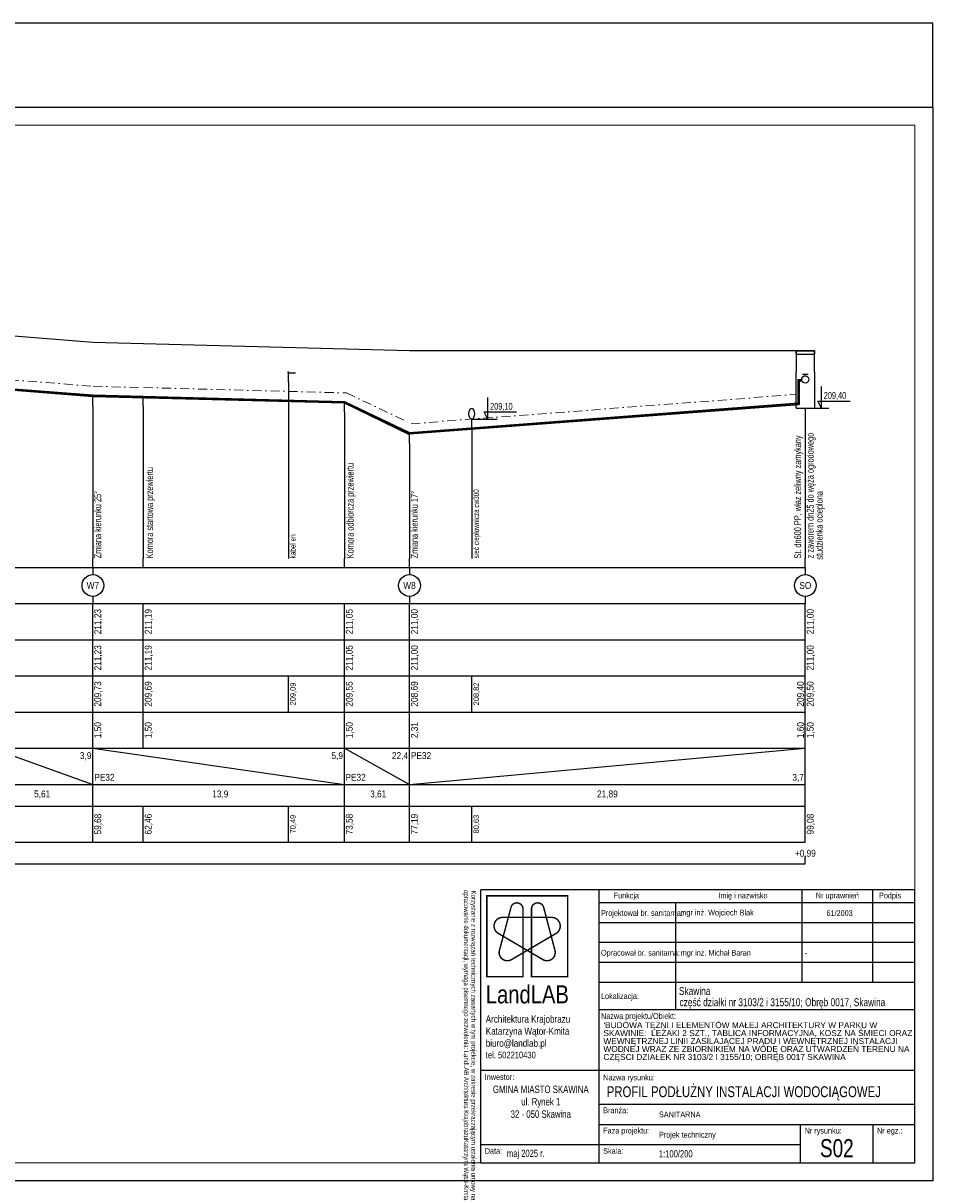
# Model space of a CAD drawing. Extents: x -6002 to 88707, y -17658 to 14361.
# Tile 3 of 4: x 28316 to 53469, y -17658 to 14361. Entities that reach past the tile are written whole.
import ezdxf
from ezdxf.enums import TextEntityAlignment as Align

# ---------------------------------------------------------------- set-up
doc = ezdxf.new("R2010")
doc.units = 0
doc.header["$MEASUREMENT"] = 0
doc.linetypes.add('DASHDOT2', pattern=[0.5, 0.25, -0.125, 0, -0.125])
doc.layers.get('0').update_dxf_attribs({"color": 1, "linetype": 'CONTINUOUS'})
doc.layers.get('Defpoints').update_dxf_attribs({"linetype": 'CONTINUOUS'})
for name, color, linetype, lineweight in [('_BPI_Taśma_znacznikowa', 2, 'DASHDOT2', 9), ('_KO_zagosp', 7, 'CONTINUOUS', 13), ('LL_TABELA', 7, 'CONTINUOUS', 15)]:
    doc.layers.add(name, color=color, linetype=linetype, lineweight=lineweight)
doc.layers.add('_wymiarowanie', color=7, linetype='CONTINUOUS', lineweight=9, true_color=0x000000)
doc.layers.add('LL_LOGO', color=7, linetype='CONTINUOUS', lineweight=20, true_color=0x626758)
doc.styles.add('ARIAL', font='arial.ttf', dxfattribs={"height": 20})
doc.styles.add('ISO Proportional', font='ISOCP.SHX')
doc.styles.get("Standard").update_dxf_attribs({"font": '-125'})
doc.dimstyles.get("Standard").update_dxf_attribs({"dimtxt": 0.18, "dimasz": 0.18, "dimexe": 0.18, "dimexo": 0.0625, "dimgap": 0.09, "dimtad": 0, "dimtih": 1, "dimtoh": 1, "dimdec": 4, "dimzin": 0, "dimdsep": 46, "dimtxsty": 'Standard', "dimcen": 0.09, "dimadec": 0, "dimazin": 0, "dimtfac": 1, "dimtdec": 4, "dimtofl": 0, "dimtmove": 0, "dimatfit": 3, "dimfxl": 1, "dimtolj": 1, "dimtzin": 0, "dimarcsym": 0})

# ---------------------------------------------------------------- blocks, each defined once
blk = doc.blocks.new('KOLIZJA')
blk.add_circle((0, 0), 1)
blk = doc.blocks.new('*D39')
at = {"color": 0, "linetype": 'Continuous', "lineweight": -2}
for p, q in [((-6002, 12042), (-6002, 14361)), ((-6002, 14361), (23733, 14361)), ((53469, 14361), (23735, 14361)), ((53469, 12042), (53469, 14361))]:
    blk.add_line(p, q, dxfattribs=at)
at = {"color": 0, "linetype": 'Continuous'}
for points in [[(-6002, 14361), (-6002, 14361), (-6002, 14361)], [(53469, 14361), (53469, 14361), (53469, 14361)]]:
    blk.add_solid(points, dxfattribs=at)
at = {"layer": 'Defpoints', "color": 0, "linetype": 'Continuous'}
for p in [(53469, 14361), (-6002, 12042), (53469, 12042)]:
    blk.add_point(p, dxfattribs=at)
at = {"color": 0, "linetype": 'Continuous', "insert": (23734, 14361), "char_height": 0.18, "attachment_point": 5}
blk.add_mtext('\\A1;59471.4277', dxfattribs=at)

msp = doc.modelspace()

# ---------------------------------------------------------------- linework, layer by layer
at = {"color": 94}
for p, q in [((27438.66106, 5758.14546), (30243.66106, 5538.14546)), ((30243.66106, 5538.14546), (38998.66106, 5308.14546)), ((38998.66106, 5308.14546), (49943.66106, 5308.14546))]:
    msp.add_line(p, q, dxfattribs=at)
at = {"color": 5}
for p, q in [((27438.66106, 5758.14546), (30243.66106, 5538.14546)), ((30243.66106, 5538.14546), (38998.66106, 5308.14546)), ((38998.66106, 5308.14546), (49943.66106, 5308.14546))]:
    msp.add_line(p, q, dxfattribs=at)
at = {"color": 7}
for p, q in [((49693.66106, 5210.20988), (49693.66106, 5308.14546)), ((49693.66106, 5308.14546), (50193.66106, 5308.14546)), ((49693.66106, 5308.14546), (49693.66106, 4708.14546)), ((49693.66106, 5298.14546), (50193.66106, 5298.14546)), ((49693.66106, 5210.20988), (50193.66106, 5210.20988)), ((50193.66106, 5308.14546), (50193.66106, 5210.20988)), ((50193.66106, 4708.14546), (50193.66106, 5308.14546)), ((49693.66106, 4708.14546), (49693.66106, 4708.14546)), ((49693.66106, 3708.14546), (49693.66106, 4708.14546)), ((49863.66496, 4655.45069), (50023.66498, 4655.45069)), ((49943.66497, 4605.45069), (49943.66497, 4655.45069)), ((50193.66106, 4708.14546), (50193.66106, 4708.14546)), ((50193.66106, 4708.14546), (50193.66106, 3708.14546)), ((35648.66497, 4438.14595), (35648.66497, -441.85454)), ((30243.66106, 3778.14546), (30243.66106, -441.85454)), ((31638.66106, 3761.26156), (31638.66106, -441.85454)), ((37198.66106, 3605.93903), (37198.66106, -441.85454)), ((49693.66106, 3708.14546), (50193.66106, 3708.14546)), ((49943.66106, 3708.14546), (49943.66106, -441.85454)), ((40718.66497, 3158.14595), (40718.66497, -441.85454)), ((38998.66106, 2738.14546), (38998.66106, -441.85454)), ((30243.66106, -691.85454), (30243.66106, -441.85454)), ((31638.66106, -691.85454), (31638.66106, -441.85454)), ((37198.66106, -691.85454), (37198.66106, -441.85454)), ((38998.66106, -691.85454), (38998.66106, -441.85454)), ((49943.66106, -691.85454), (49943.66106, -441.85454)), ((403.66106, -691.85454), (49943.66106, -691.85454)), ((30243.66106, -691.85454), (30243.66106, -891.85454)), ((38998.66106, -691.85454), (38998.66106, -891.85454)), ((49943.66106, -691.85454), (49943.66106, -891.85454)), ((30243.66106, -1491.85454), (30243.66106, -1691.85454)), ((38998.66106, -1491.85454), (38998.66106, -1691.85454)), ((49943.66106, -1491.85454), (49943.66106, -1691.85454)), ((403.66106, -1691.85454), (49943.66106, -1691.85454)), ((30243.66106, -2691.85454), (30243.66106, -1691.85454)), ((31638.66106, -2691.85454), (31638.66106, -1691.85454)), ((37198.66106, -2691.85454), (37198.66106, -1691.85454)), ((38998.66106, -2691.85454), (38998.66106, -1691.85454)), ((49943.66106, -2691.85454), (49943.66106, -1691.85454)), ((403.66106, -2691.85454), (49943.66106, -2691.85454)), ((30243.66106, -3691.85454), (30243.66106, -2691.85454)), ((31638.66106, -3691.85454), (31638.66106, -2691.85454)), ((37198.66106, -3691.85454), (37198.66106, -2691.85454)), ((38998.66106, -3691.85454), (38998.66106, -2691.85454)), ((49943.66106, -3691.85454), (49943.66106, -2691.85454)), ((403.66106, -3691.85454), (49943.66106, -3691.85454)), ((30243.66106, -4691.85454), (30243.66106, -3691.85454)), ((31638.66106, -4691.85454), (31638.66106, -3691.85454)), ((35648.66106, -4691.85454), (35648.66106, -3691.85454)), ((37198.66106, -4691.85454), (37198.66106, -3691.85454)), ((38998.66106, -4691.85454), (38998.66106, -3691.85454)), ((40718.66106, -4691.85454), (40718.66106, -3691.85454)), ((49943.66106, -4691.85454), (49943.66106, -3691.85454)), ((403.66106, -4691.85454), (49943.66106, -4691.85454)), ((30243.66106, -5691.85454), (30243.66106, -4691.85454)), ((31638.66106, -5691.85454), (31638.66106, -4691.85454)), ((37198.66106, -5691.85454), (37198.66106, -4691.85454)), ((38998.66106, -5691.85454), (38998.66106, -4691.85454)), ((49943.66106, -5691.85454), (49943.66106, -4691.85454)), ((403.66106, -5691.85454), (49943.66106, -5691.85454)), ((27438.66106, -5691.85454), (30243.66106, -6691.85454)), ((30243.66106, -5691.85454), (37198.66106, -6691.85454)), ((30243.66106, -6691.85454), (30243.66106, -5691.85454)), ((37198.66106, -6691.85454), (37198.66106, -5691.85454)), ((38998.66106, -6691.85454), (49943.66106, -5691.85454)), ((38998.66106, -6691.85454), (38998.66106, -5691.85454)), ((49943.66106, -6691.85454), (49943.66106, -5691.85454)), ((403.66106, -6691.85454), (49943.66106, -6691.85454)), ((30243.66106, -7291.85456), (30243.66106, -6691.85454)), ((37198.66106, -7291.85456), (37198.66106, -6691.85454)), ((38998.66106, -7291.85456), (38998.66106, -6691.85454)), ((49943.66106, -7291.85456), (49943.66106, -6691.85454)), ((403.66106, -7291.85454), (49943.66106, -7291.85454)), ((30243.66106, -8291.85492), (30243.66106, -7291.85492)), ((31638.66106, -8291.85492), (31638.66106, -7291.85492)), ((35648.66106, -8291.85492), (35648.66106, -7291.85492)), ((37198.66106, -8291.85492), (37198.66106, -7291.85492)), ((38998.66106, -8291.85492), (38998.66106, -7291.85492)), ((40718.66106, -8291.85492), (40718.66106, -7291.85492)), ((49943.66106, -8291.85492), (49943.66106, -7291.85492)), ((403.66106, -8291.85454), (49943.66106, -8291.85454)), ((403.66106, -8891.85492), (49943.66106, -8891.85492)), ((49943.66106, -8891.85492), (49943.66106, -8691.85492))]:
    msp.add_line(p, q, dxfattribs=at)
at = {"color": 8}
for p, q in [((35648.66497, 4688.14595), (35848.66497, 4688.14595)), ((35648.66497, 4438.14595), (35648.66497, 4688.14595)), ((30243.66106, 3778.14546), (30243.66106, 4028.14546)), ((31638.66106, 3761.26156), (31638.66106, 4001.59938)), ((37198.66106, 3605.93903), (37198.66106, 3855.93903)), ((50193.66106, 3708.14546), (50593.66106, 3708.14546)), ((40718.66497, 3158.14595), (40718.66497, 3408.14595)), ((38998.66106, 2738.14546), (38998.66106, 2988.14546))]:
    msp.add_line(p, q, dxfattribs=at)
at = {"color": 7, "lineweight": 30}
for p, q in [((27438.66106, 4290.14546), (30243.66106, 4070.14546)), ((27438.66106, 4258.14546), (30243.66106, 4038.14546)), ((30243.66106, 4070.14546), (37198.66106, 3887.93903)), ((30243.66106, 4038.14546), (37198.66106, 3855.93903)), ((38998.66106, 3030.14546), (49744.62083, 3847.8277)), ((38998.66106, 2998.14546), (49776.52859, 3818.25562))]:
    msp.add_line(p, q, dxfattribs=at)
at = {"color": 0}
for p, q in [((50393.66497, 3708.14595), (50393.66497, 4308.14595)), ((41167.61084, 3408.14644), (41167.61084, 4008.14644)), ((50393.66497, 3708.14595), (50293.66497, 3908.14595)), ((50293.66497, 3908.14595), (51182.55386, 3908.14595)), ((41167.61084, 3408.14644), (41067.61084, 3608.14644)), ((41067.61084, 3608.14644), (41956.49973, 3608.14644)), ((40718.66497, 3408.14595), (41425.49928, 3408.14595))]:
    msp.add_line(p, q, dxfattribs=at)
at = {"color": 7, "lineweight": 30}
for points in [[(49744.62083, 3847.8277), (49744.62083, 4500.21794), (49850.5889, 4500.54538)], [(49776.52859, 3818.25562), (49776.52859, 4468.40862), (49850.68749, 4468.63777)], [(37198.66106, 3887.93903), (38998.66106, 3030.14546)], [(37198.66106, 3855.93903), (38998.66106, 2988.14546)]]:
    msp.add_lwpolyline(points, dxfattribs=at)
at = {"color": 7}
msp.add_lwpolyline([(37198.66106, -5691.85454), (38998.66106, -6691.85454)], dxfattribs=at)
for centre, radius in [((49943.66497, 4505.45068), 100.00001), ((30243.66106, -1191.85454), 300), ((38998.66106, -1191.85454), 300), ((49943.66106, -1191.85454), 300)]:
    msp.add_circle(centre, radius, dxfattribs=at)
at = {"layer": '_BPI_Taśma_znacznikowa', "color": 5, "ltscale": 1000}
msp.add_lwpolyline([(655.21345, 4368.1154), (2873.46735, 4188.13536), (8073.43646, 4407.71179), (15656.90381, 4407.71179), (15656.84758, 4387.10351), (19481.47538, 4377.7179), (27445.86808, 4537.90682), (30256.59033, 4317.45801), (31652.91677, 4280.87719), (37257.70218, 4134.04355), (39045.63285, 3282.00164), (49674.87753, 4090.80279)], dxfattribs=at)
at = {"layer": '_KO_zagosp'}
msp.add_lwpolyline([(52969.4021, -17158.21755), (-5202.02565, -17158.21755), (-5202.02565, 11541.78245), (52969.4021, 11541.78245)], close=True, dxfattribs=at)
at = {"layer": '_wymiarowanie', "color": 0, "lineweight": 25}
for p, q in [((52969.4021, -9611.28454), (40969.40179, -9611.28454)), ((40969.40179, -17158.21755), (40969.40179, -9611.28454)), ((44243.92558, -17158.21755), (44243.92558, -9611.28454)), ((49853.0027, -12170.18035), (49853.0027, -9611.28454)), ((51805.70772, -12170.18035), (51805.70772, -9611.28454)), ((52969.4021, -17158.21755), (52969.4021, -9611.28454)), ((52969.4021, -9970.18035), (44243.92558, -9970.18035)), ((46357.58104, -9970.18035), (46357.58104, -12924.8441)), ((52969.4021, -10520.18035), (44243.92558, -10520.18035)), ((52969.4021, -11070.18035), (44243.92558, -11070.18035)), ((52969.4021, -11620.18035), (44243.92558, -11620.18035)), ((52969.4021, -12170.18035), (44243.92558, -12170.18035)), ((52969.4021, -12924.8441), (44243.92558, -12924.8441)), ((52969.4021, -14609.791), (40969.40179, -14609.791)), ((44243.92558, -15535.60167), (52969.4021, -15535.60167)), ((44243.92558, -16096.60312), (52969.4021, -16096.60312)), ((49812.51003, -17158.21755), (49812.51003, -16096.60312)), ((51817.62483, -17158.21755), (51817.62483, -16096.60312)), ((44568.19918, -16657.60458), (40969.40179, -16657.60458)), ((49812.51017, -16657.60458), (44568.19918, -16657.60458)), ((40969.40179, -17158.21755), (52969.4021, -17158.21755))]:
    msp.add_line(p, q, dxfattribs=at)
at = {"layer": 'Defpoints', "color": 1}
msp.add_lwpolyline([(53469.4021, -17658.21755), (-6002.02565, -17658.21755), (-6002.02565, 12041.78245), (53469.4021, 12041.78245)], close=True, dxfattribs=at)
at = {"layer": 'LL_LOGO', "ltscale": 2, "const_width": 40, "elevation": -14267.76217}
msp.add_lwpolyline([(42135.5954, -12010.54891), (41135.41442, -12010.54891), (41135.41442, -9775.24525), (43370.71808, -9775.24525), (43370.71808, -12010.54891), (42370.5371, -12010.54891), (42370.5371, -10137.58336, -0.8273071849), (42705.35979, -10083.46365), (43015.22803, -11265.18535, -0.7278688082), (42672.48541, -11530.5089), (41458.40456, -10817.60436, -0.7453881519), (41557.74974, -10371.52545), (42922.46377, -10371.52545), (42922.46377, -10371.52545, -0.7736067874), (43047.72794, -10817.60436), (41833.64709, -11530.5089, -0.7278688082), (41490.90447, -11265.18535), (41813.40954, -10066.62125, -0.8017124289), (42135.5954, -10140.56153)], format="xyb", close=True, dxfattribs=at)

# ---------------------------------------------------------------- block references
at = {"color": 0}
for p, xscale, yscale in [((35648.66497, 4704.14595), 8, 16), ((40718.66497, 3558.14595), 75, 150)]:
    msp.add_blockref('KOLIZJA', p, dxfattribs=dict(at, xscale=xscale, yscale=yscale))

# ---------------------------------------------------------------- texts
at = {"color": 0, "width": 0.7}
for s, p in [('209,10', (41227.61084, 3668.14644)), ('209,40', (50453.66497, 3968.14595))]:
    msp.add_text(s, height=190, dxfattribs=at).set_placement(p)
at = {"color": 7, "width": 0.7}
for s, height, p in [('St. dn600 PP, właz żeliwny zamykany', 190, (49827.16871, -447.82855)), ('z zaworem dn25 do węża ogrodowego', 190, (50173.66106, -441.85454)), ('Komora startowa przewiertu', 190, (31907.85239, -441.85454)), ('Komora odbiorcza przewiertu', 190, (37453.49646, -441.85454)), ('Zmiana kierunku 25%%d', 190, (30473.66106, -441.85454)), ('Zmiana kierunku 17%%d', 190, (39228.66106, -441.85454)), ('sieć ciepłownicza cw300', 150, (40918.66497, -441.85454)), ('studzienka ocieplona', 190, (50425.98135, -477.80719)), ('kabel en', 150, (35848.66497, -441.85454))]:
    msp.add_text(s, height=height, rotation=90, dxfattribs=at).set_placement(p)
at = {"color": 7, "width": 0.9}
for s, p in [('W7', (30243.66106, -1286.85454)), ('W8', (38998.66106, -1286.85454)), ('SO', (49943.66106, -1286.85454)), ('5,61', (28841.16106, -7051.85455)), ('13,9', (33767.00655, -7051.85455)), ('3,61', (38133.34207, -7051.85455)), ('21,89', (44471.16106, -7051.85455)), ('+0,99', (49943.66106, -8691.85492))]:
    msp.add_text(s, height=190, dxfattribs=at).set_placement(p, align=Align.CENTER)
for s, height, p in [('211,23', 190, (30473.66106, -2191.85454)), ('211,00', 190, (39228.66106, -2191.85454)), ('211,00', 190, (50173.66106, -2191.85454)), ('211,23', 190, (30473.66106, -3191.85454)), ('211,00', 190, (39228.66106, -3191.85454)), ('211,00', 190, (50173.66106, -3191.85454)), ('209,73', 190, (30473.66106, -4191.85454)), ('209,09', 150, (35848.66106, -4191.85454)), ('208,69', 190, (39228.66106, -4191.85454)), ('208,82', 150, (40918.66106, -4191.85454)), ('209,40', 190, (49903.66106, -4191.85454)), ('209,50', 190, (50173.66106, -4191.85454)), ('1,50', 190, (30473.66106, -5191.85454)), ('1,50', 190, (31868.66106, -5191.85454)), ('2,31', 190, (39228.66106, -5191.85454)), ('1,60', 190, (49903.66106, -5191.85454)), ('1,50', 190, (50173.66106, -5191.85454)), ('59,68', 190, (30473.66106, -7791.85492)), ('62,46', 190, (31868.66106, -7791.85492)), ('70,49', 150, (35848.66106, -7791.85492)), ('73,58', 190, (37428.66106, -7791.85492)), ('77,19', 190, (39228.66106, -7791.85492)), ('80,63', 150, (40918.66106, -7791.85492)), ('99,08', 190, (50173.66106, -7791.85492))]:
    msp.add_text(s, height=height, rotation=90, dxfattribs=at).set_placement(p, align=Align.CENTER)
at = {"color": 0, "width": 0.9}
for s, p in [('211,19', (31868.66106, -2191.85454)), ('211,05', (37428.66106, -2191.85454)), ('211,19', (31868.66106, -3191.85454)), ('211,05', (37428.66106, -3191.85454)), ('209,69', (31868.66106, -4191.85454)), ('209,55', (37428.66106, -4191.85454)), ('1,50', (37428.66106, -5191.85454))]:
    msp.add_text(s, height=190, rotation=90, dxfattribs=at).set_placement(p, align=Align.CENTER)
at = {"color": 7, "width": 0.9}
for s, p in [(' 3,9', (30203.66106, -5991.85454)), (' 5,9', (37158.66106, -5991.85454)), (' 3,7', (49903.66106, -6591.85454))]:
    msp.add_text(s, height=190, dxfattribs=at).set_placement(p, align=Align.RIGHT)
at = {"color": 0, "width": 0.9}
msp.add_text('22,4', height=190, dxfattribs=at).set_placement((38958.66106, -5991.85454), align=Align.RIGHT)
at = {"color": 7, "width": 0.9}
for p in [(39038.66106, -5991.85454), (30283.66106, -6591.85454), (37229.5352, -6591.85454)]:
    msp.add_text('PE32', height=190, dxfattribs=at).set_placement(p)
at = {"layer": '_wymiarowanie', "color": 0, "lineweight": 13, "style": 'ARIAL', "width": 0.75}
for s, p in [('opracowanie dokumentacji, wymaga pisemnego zezwolenia: LandLAB Architektura KrajobrazuKatarzyna Wątor-Kmita', (40501.66726, -9615.46225, 5683.24)), ('Korzystanie z rozwiązań technicznych zawartych w tym projekcie, w zakresie przekraczającym ustalenia umowy na ', (40706.09612, -9626.87404, 5683.24))]:
    msp.add_text(s, height=135, rotation=270, dxfattribs=at).set_placement(p)
for s, height, p in [('Projektował br. sanitarna:', 160, (44293.78845, -10329.89419)), (' mgr inż. Wojciech Blak', 160, (46433.33453, -10318.35569)), ('61/2003', 160, (50528.27806, -10332.84945)), ('Opracował br. sanitarna:', 160, (44293.78845, -11429.89419)), (' mgr inż. Michał Baran', 160, (46440.42866, -11429.89419)), ('-', 160, (49928.47877, -11429.89419)), ('Lokalizacja:', 160, (44293.78845, -12627.23571)), ('Skawina', 220, (46448.49238, -12516.26962)), ('część działki nr 3103/2 i 3155/10; Obręb 0017, Skawina', 220, (46464.82103, -12827.67524)), ('Nazwa projektu/Obiekt:', 160, (44293.78845, -13178.27669)), ('Inwestor:', 160, (41079.69881, -14866.74339)), ('Nazwa rysunku:', 160, (44354.14343, -14878.71143)), ('Branża:', 160, (44354.18346, -15787.3981)), ('SANITARNA', 160, (45896.66802, -15900.99771)), ('Faza projektu:', 160, (44354.18346, -16348.39955)), ('Projek techniczny', 160, (45896.66802, -16461.99916)), ('Nr rysunku:', 160, (49923.88403, -16349.95435)), ('Nr egz.:', 160, (51927.78835, -16351.28546)), ('Data:', 160, (41079.87378, -16909.96213)), ('maj 2025 r.', 200, (41691.22004, -16997.20442)), ('Skala:', 160, (44354.3522, -16910.58614)), ('1:100/200', 200, (45895.32083, -17009.33956))]:
    msp.add_text(s, height=height, dxfattribs=at).set_placement(p)
msp.add_text('PROFIL PODŁUŻNY INSTALACJI WODOCIĄGOWEJ', height=300, dxfattribs=at).set_placement((48242.33169, -15343.11959), align=Align.CENTER)
at = {"layer": '_wymiarowanie', "color": 0, "lineweight": 13, "style": 'ARIAL'}
for s, width, heights, insert, char_height, attachment_point in [('\\W0.75;Funkcja', 30014.1145386, [0], (44994.27844, -9790.73245), 160, 5), ('\\W0.75;Imię i nazwisko', 407786.0448368, [0], (48218.73618, -9790.73245), 160, 5), ('\\W0.75;Nr uprawnień', 291639.9395229, [0], (50829.35521, -9790.73245), 160, 5), ('\\W0.75;Podpis', 30014.1145386, [0], (52287.55491, -9790.73245), 160, 5), ('\\pxqc,t12;{\\H1.0833x;\\W0.75;GMINA MIASTO SKAWINA\\P\\pxqc,t12;ul. Rynek 1\\P\\pxqc,t12;32 - 050 Skawina}', 5689.2348978, [28.44617], (39784.74741, -15023.20765), 190, 1), ('{\\W0.75;S02}', 20051.1479969, [100.25574], (50815.06743, -16757.0882), 500, 5)]:
    msp.add_mtext_dynamic_manual_height_columns(s, width=width, gutter_width=125, heights=heights, dxfattribs=dict(at, insert=insert, char_height=char_height, attachment_point=attachment_point))
at = {"layer": 'LL_TABELA', "insert": (41107.52188, -12250.22571, 56832.4), "char_height": 213.7, "width": 7456.65, "attachment_point": 1, "style": 'ISO Proportional'}
msp.add_mtext('{\\fArial|b0|i0|c0|p34;\\H2.3397x;\\W0.8;LandLAB \\P\\H0.4x;Architektura Krajobrazu\\PKatarzyna Wątor-Kmita\\Pbiuro@landlab.pl\\P\\H0.936x;tel. 502210430}', dxfattribs=at)
at = {"layer": 'LL_TABELA', "color": 0, "insert": (44360.45325, -13269.59194, -233880.19228), "char_height": 165, "width": 8602.0629488, "attachment_point": 1}
msp.add_mtext("\\pxsm0.8;{\\fArial CE|b0|i0|c238|p34;'BUDOWA TĘŻNI I ELEMENTÓW MAŁEJ ARCHITEKTURY W PARKU W SKAWINIE:  LEŻAKI 2 SZT., TABLICA INFORMACYJNA, KOSZ NA ŚMIECI ORAZ WEWNĘTRZNEJ LINII ZASILAJĄCEJ PRĄDU I WEWNĘTRZNEJ INSTALACJI WODNEJ WRAZ ZE ZBIORNIKIEM NA WODĘ ORAZ UTWARDZEŃ TERENU NA CZĘŚCI DZIAŁEK NR 3103/2 I 3155/10; OBRĘB 0017 SKAWINA}", dxfattribs=at)

# ---------------------------------------------------------------- dimensions: what is measured, and where the dimension line sits
at = {"linetype": 'Continuous'}
dim = msp.add_linear_dim(base=(53469.4020963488, 14360.9602157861), p1=(-6002.0256465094, 12041.7824518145), p2=(53469.4020963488, 12041.7824518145), dimstyle='Standard', dxfattribs=at)
dim.commit()
dim.dimension.update_dxf_attribs({"geometry": '*D39', "text_midpoint": (23733.6882249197, 14360.9602157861)})

doc.saveas('drawing.dxf')
